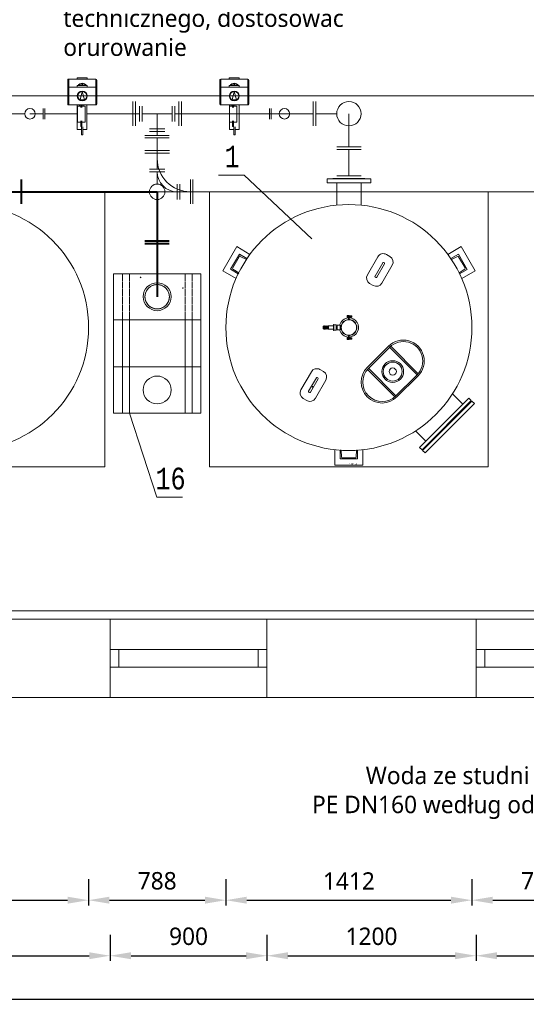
# Model space of a CAD drawing. Header units: millimetres. Extents: x 2992 to 87967, y -27051 to 43968.
# Tile 2 of 17: x 8601 to 11508, y -6131 to -479. Entities that reach past the tile are written whole.
import ezdxf
from ezdxf.enums import TextEntityAlignment as Align

# ---------------------------------------------------------------- set-up
doc = ezdxf.new("R2010")
doc.units = ezdxf.units.MM
doc.linetypes.add('DASHED', pattern=[4, 2, -2])
doc.layers.get('0').update_dxf_attribs({"lineweight": 5})
for name, color, linetype, lineweight in [('a_armatura', 7, 'Continuous', 5), ('a_filtr', 7, 'Continuous', 9), ('a_kanał technologiczny', 252, 'Continuous', 9), ('a_opis', 7, 'Continuous', 5), ('a_powietrze do zbiorników', 42, 'Continuous', 5), ('a_skrzynia kontrolno-pomiarowa', 7, 'Continuous', 9), ('a_technologia', 140, 'Continuous', 9), ('LC-002-002-----0', 1, 'Continuous', 5), ('PRZEKRÓJ', 7, 'Continuous', 5)]:
    doc.layers.add(name, color=color, linetype=linetype, lineweight=lineweight)
doc.layers.add('popłuczyny', color=22, linetype='Continuous')
doc.styles.add('LC-TXT-001-0', font='MONOTXT')
doc.styles.add('TrembuchetMS', font='trebuc.ttf', dxfattribs={"height": 100})
doc.dimstyles.new('andrzej', dxfattribs={"dimtxt": 100, "dimasz": 120, "dimexe": 30, "dimexo": 150, "dimgap": 60, "dimtad": 1, "dimdec": 0, "dimzin": 3, "dimdsep": 46, "dimtxsty": 'TrembuchetMS', "dimcen": 3, "dimazin": 2, "dimtfac": 1, "dimtdec": 0, "dimtofl": 0, "dimtmove": 0, "dimatfit": 3, "dimfxl": 0, "dimfrac": 1, "dimtolj": 1, "dimtzin": 0, "dimarcsym": 0})

# ---------------------------------------------------------------- blocks, each defined once
blk = doc.blocks.new('okno90')
at = {"color": 18, "true_color": 0x000000}
for p, q in [((38084.9, -5209.3), (38084.9, -5159.3)), ((38084.9, -5159.3), (38984.9, -5159.3)), ((38134.9, -5159.3), (38134.9, -5259.3)), ((38934.9, -5159.3), (38934.9, -5259.3)), ((38084.9, -5259.3), (38984.9, -5259.3))]:
    blk.add_line(p, q, dxfattribs=at)
blk.add_lwpolyline([(38984.9, -5434.3), (38984.9, -4984.3), (38084.9, -4984.3), (38084.9, -5434.3), (38984.9, -5434.3)], dxfattribs=at)
blk = doc.blocks.new('*D97')
at = {"layer": 'Defpoints', "color": 0, "linetype": 'ByBlock'}
for p in [(5499.7, -3646.9), (19719.7, -3646.9), (19719.7, -6101)]:
    blk.add_point(p, dxfattribs=at)
at = {"layer": 'PRZEKRÓJ', "color": 0, "lineweight": -2}
for p, q in [((5499.7, -5981), (5499.7, -6131)), ((19719.7, -5981), (19719.7, -6131)), ((5619.7, -6101), (19599.7, -6101))]:
    blk.add_line(p, q, dxfattribs=at)
at = {"layer": 'PRZEKRÓJ', "color": 0, "linetype": 'ByBlock'}
for points in [[(5619.7, -6081), (5619.7, -6121), (5499.7, -6101)], [(19599.7, -6121), (19599.7, -6081), (19719.7, -6101)]]:
    blk.add_solid(points, dxfattribs=at)
at = {"layer": 'PRZEKRÓJ', "color": 0, "linetype": 'ByBlock', "lineweight": 9, "insert": (12609.7, -5990.1), "char_height": 100, "attachment_point": 5, "style": 'TrembuchetMS'}
blk.add_mtext('\\A1;14220', dxfattribs=at)
blk = doc.blocks.new('*D99')
at = {"layer": 'Defpoints', "color": 0, "linetype": 'ByBlock'}
for p in [(5949.7, -3563.9), (9119.7, -4013.9), (9119.7, -5852.1)]:
    blk.add_point(p, dxfattribs=at)
at = {"layer": 'PRZEKRÓJ', "color": 0, "lineweight": -2}
for p, q in [((5949.7, -5732.1), (5949.7, -5882.1)), ((9119.7, -5732.1), (9119.7, -5882.1)), ((6069.7, -5852.1), (8999.7, -5852.1))]:
    blk.add_line(p, q, dxfattribs=at)
at = {"layer": 'PRZEKRÓJ', "color": 0, "linetype": 'ByBlock'}
for points in [[(6069.7, -5832.1), (6069.7, -5872.1), (5949.7, -5852.1)], [(8999.7, -5872.1), (8999.7, -5832.1), (9119.7, -5852.1)]]:
    blk.add_solid(points, dxfattribs=at)
at = {"layer": 'PRZEKRÓJ', "color": 0, "linetype": 'ByBlock', "lineweight": 9, "insert": (7534.7, -5741.2), "char_height": 100, "attachment_point": 5, "style": 'TrembuchetMS'}
blk.add_mtext('\\A1;3170', dxfattribs=at)
blk = doc.blocks.new('*D100')
at = {"layer": 'Defpoints', "color": 0, "linetype": 'ByBlock'}
for p in [(9119.7, -4013.9), (10019.7, -4013.9), (10019.7, -5852.1)]:
    blk.add_point(p, dxfattribs=at)
at = {"layer": 'PRZEKRÓJ', "color": 0, "lineweight": -2}
for p, q in [((9119.7, -5732.1), (9119.7, -5882.1)), ((10019.7, -5732.1), (10019.7, -5882.1)), ((9239.7, -5852.1), (9899.7, -5852.1))]:
    blk.add_line(p, q, dxfattribs=at)
at = {"layer": 'PRZEKRÓJ', "color": 0, "linetype": 'ByBlock'}
for points in [[(9239.7, -5832.1), (9239.7, -5872.1), (9119.7, -5852.1)], [(9899.7, -5872.1), (9899.7, -5832.1), (10019.7, -5852.1)]]:
    blk.add_solid(points, dxfattribs=at)
at = {"layer": 'PRZEKRÓJ', "color": 0, "linetype": 'ByBlock', "lineweight": 9, "insert": (9569.7, -5741.1), "char_height": 100, "attachment_point": 5, "style": 'TrembuchetMS'}
blk.add_mtext('\\A1;900', dxfattribs=at)
blk = doc.blocks.new('*D101')
at = {"layer": 'Defpoints', "color": 0, "linetype": 'ByBlock'}
for p in [(10019.7, -4013.9), (11219.7, -4013.9), (11219.7, -5852.1)]:
    blk.add_point(p, dxfattribs=at)
at = {"layer": 'PRZEKRÓJ', "color": 0, "lineweight": -2}
for p, q in [((10019.7, -5732.1), (10019.7, -5882.1)), ((11219.7, -5732.1), (11219.7, -5882.1)), ((10139.7, -5852.1), (11099.7, -5852.1))]:
    blk.add_line(p, q, dxfattribs=at)
at = {"layer": 'PRZEKRÓJ', "color": 0, "linetype": 'ByBlock'}
for points in [[(10139.7, -5832.1), (10139.7, -5872.1), (10019.7, -5852.1)], [(11099.7, -5872.1), (11099.7, -5832.1), (11219.7, -5852.1)]]:
    blk.add_solid(points, dxfattribs=at)
at = {"layer": 'PRZEKRÓJ', "color": 0, "linetype": 'ByBlock', "lineweight": 9, "insert": (10619.7, -5741.2), "char_height": 100, "attachment_point": 5, "style": 'TrembuchetMS'}
blk.add_mtext('\\A1;1200', dxfattribs=at)
blk = doc.blocks.new('*D102')
at = {"layer": 'Defpoints', "color": 0, "linetype": 'ByBlock'}
for p in [(11219.7, -4013.9), (12119.7, -4013.9), (12119.7, -5852.1)]:
    blk.add_point(p, dxfattribs=at)
at = {"layer": 'PRZEKRÓJ', "color": 0, "lineweight": -2}
for p, q in [((11219.7, -5732.1), (11219.7, -5882.1)), ((12119.7, -5732.1), (12119.7, -5882.1)), ((11339.7, -5852.1), (11999.7, -5852.1))]:
    blk.add_line(p, q, dxfattribs=at)
at = {"layer": 'PRZEKRÓJ', "color": 0, "linetype": 'ByBlock'}
for points in [[(11339.7, -5832.1), (11339.7, -5872.1), (11219.7, -5852.1)], [(11999.7, -5872.1), (11999.7, -5832.1), (12119.7, -5852.1)]]:
    blk.add_solid(points, dxfattribs=at)
at = {"layer": 'PRZEKRÓJ', "color": 0, "linetype": 'ByBlock', "lineweight": 9, "insert": (11669.7, -5741.1), "char_height": 100, "attachment_point": 5, "style": 'TrembuchetMS'}
blk.add_mtext('\\A1;900', dxfattribs=at)
blk = doc.blocks.new('*D112')
at = {"layer": 'Defpoints', "color": 0, "linetype": 'ByBlock'}
for p in [(7583.9, -1643.4), (8995.9, -1643.4), (8995.9, -5533.4)]:
    blk.add_point(p, dxfattribs=at)
at = {"layer": 'PRZEKRÓJ', "color": 0, "lineweight": -2}
for p, q in [((7583.9, -5413.4), (7583.9, -5563.4)), ((8995.9, -5413.4), (8995.9, -5563.4)), ((7703.9, -5533.4), (8875.9, -5533.4))]:
    blk.add_line(p, q, dxfattribs=at)
at = {"layer": 'PRZEKRÓJ', "color": 0, "linetype": 'ByBlock'}
for points in [[(7703.9, -5513.4), (7703.9, -5553.4), (7583.9, -5533.4)], [(8875.9, -5553.4), (8875.9, -5513.4), (8995.9, -5533.4)]]:
    blk.add_solid(points, dxfattribs=at)
at = {"layer": 'PRZEKRÓJ', "color": 0, "linetype": 'ByBlock', "lineweight": 9, "insert": (8289.9, -5423.2), "char_height": 100, "attachment_point": 5, "style": 'TrembuchetMS'}
blk.add_mtext('\\A1;1412', dxfattribs=at)
blk = doc.blocks.new('*D113')
at = {"layer": 'Defpoints', "color": 0, "linetype": 'ByBlock'}
for p in [(8995.9, -1643.4), (9783.9, -1643.4), (9783.9, -5533.4)]:
    blk.add_point(p, dxfattribs=at)
at = {"layer": 'PRZEKRÓJ', "color": 0, "lineweight": -2}
for p, q in [((8995.9, -5413.4), (8995.9, -5563.4)), ((9783.9, -5413.4), (9783.9, -5563.4)), ((9115.9, -5533.4), (9663.9, -5533.4))]:
    blk.add_line(p, q, dxfattribs=at)
at = {"layer": 'PRZEKRÓJ', "color": 0, "linetype": 'ByBlock'}
for points in [[(9115.9, -5513.4), (9115.9, -5553.4), (8995.9, -5533.4)], [(9663.9, -5553.4), (9663.9, -5513.4), (9783.9, -5533.4)]]:
    blk.add_solid(points, dxfattribs=at)
at = {"layer": 'PRZEKRÓJ', "color": 0, "linetype": 'ByBlock', "lineweight": 9, "insert": (9389.9, -5422.5), "char_height": 100, "attachment_point": 5, "style": 'TrembuchetMS'}
blk.add_mtext('\\A1;788', dxfattribs=at)
blk = doc.blocks.new('*D114')
at = {"layer": 'Defpoints', "color": 0, "linetype": 'ByBlock'}
for p in [(9783.9, -1643.4), (11195.9, -1643.4), (11195.9, -5533.4)]:
    blk.add_point(p, dxfattribs=at)
at = {"layer": 'PRZEKRÓJ', "color": 0, "lineweight": -2}
for p, q in [((9783.9, -5413.4), (9783.9, -5563.4)), ((11195.9, -5413.4), (11195.9, -5563.4)), ((9903.9, -5533.4), (11075.9, -5533.4))]:
    blk.add_line(p, q, dxfattribs=at)
at = {"layer": 'PRZEKRÓJ', "color": 0, "linetype": 'ByBlock'}
for points in [[(9903.9, -5513.4), (9903.9, -5553.4), (9783.9, -5533.4)], [(11075.9, -5553.4), (11075.9, -5513.4), (11195.9, -5533.4)]]:
    blk.add_solid(points, dxfattribs=at)
at = {"layer": 'PRZEKRÓJ', "color": 0, "linetype": 'ByBlock', "lineweight": 9, "insert": (10489.9, -5423.2), "char_height": 100, "attachment_point": 5, "style": 'TrembuchetMS'}
blk.add_mtext('\\A1;1412', dxfattribs=at)
blk = doc.blocks.new('*D115')
at = {"layer": 'Defpoints', "color": 0, "linetype": 'ByBlock'}
for p in [(11195.9, -1643.4), (11983.9, -1643.4), (11983.9, -5533.4)]:
    blk.add_point(p, dxfattribs=at)
at = {"layer": 'PRZEKRÓJ', "color": 0, "lineweight": -2}
for p, q in [((11195.9, -5413.4), (11195.9, -5563.4)), ((11983.9, -5413.4), (11983.9, -5563.4)), ((11315.9, -5533.4), (11863.9, -5533.4))]:
    blk.add_line(p, q, dxfattribs=at)
at = {"layer": 'PRZEKRÓJ', "color": 0, "linetype": 'ByBlock'}
for points in [[(11315.9, -5513.4), (11315.9, -5553.4), (11195.9, -5533.4)], [(11863.9, -5553.4), (11863.9, -5513.4), (11983.9, -5533.4)]]:
    blk.add_solid(points, dxfattribs=at)
at = {"layer": 'PRZEKRÓJ', "color": 0, "linetype": 'ByBlock', "lineweight": 9, "insert": (11589.9, -5422.5), "char_height": 100, "attachment_point": 5, "style": 'TrembuchetMS'}
blk.add_mtext('\\A1;788', dxfattribs=at)

msp = doc.modelspace()

# ---------------------------------------------------------------- linework, layer by layer
at = {"color": 250, "lineweight": 9, "true_color": 0x424242}
for p, q in [((9889.3, -1371), (9740.8, -1371)), ((9889.3, -1371), (10276.8, -1736.2)), ((9387, -3220.1), (9230, -2737.1)), ((9535.4, -3220.1), (9387, -3220.1)), ((9119.7, -3919.6), (9119.7, -4370.3)), ((10019.7, -3919.6), (10019.7, -4370.3)), ((11219.7, -3919.6), (11219.7, -4370.3))]:
    msp.add_line(p, q, dxfattribs=at)
at = {"color": 18, "lineweight": 9, "true_color": 0x000000}
for points in [[(9119.7, -4369.6), (5499.7, -4369.6), (5499.7, 2230.4), (9549.7, 2230.4)], [(9119.7, -3919.6), (5949.7, -3919.6), (5949.7, 1780.4), (9549.7, 1780.4)]]:
    msp.add_lwpolyline(points, dxfattribs=at)
at = {"color": 250, "lineweight": 9, "true_color": 0x424242}
for points in [[(11219.7, -3919.6), (10019.7, -3919.6)], [(11219.7, -4369.6), (10019.7, -4369.6)]]:
    msp.add_lwpolyline(points, dxfattribs=at)
for centre, radius in [((9389.7, -1467.1), 44.4), ((9389.7, -2069.6), 80), ((9389.7, -2604.6), 80), ((9389.7, -2604.6), 80)]:
    msp.add_circle(centre, radius, dxfattribs=at)
at = {"layer": 'a_armatura', "color": 250, "lineweight": 9, "true_color": 0x424242}
for p, q in [((8876.3, -826.8), (8876.3, -871.3)), ((8882, -821.1), (8882, -865.7)), ((8931.2, -821.1), (8882, -821.1)), ((8931.2, -812.1), (8931.2, -821.1)), ((8988.2, -812.1), (8931.2, -812.1)), ((8988.2, -821.1), (8931.2, -821.1)), ((8959.8, -847), (8957.1, -856.7)), ((8962.4, -856.7), (8959.8, -847)), ((8988.2, -821.1), (8988.2, -812.1)), ((9037.6, -821.1), (8988.2, -821.1)), ((9037.6, -821.1), (9037.6, -865.7)), ((9043.3, -826.8), (9043.3, -918.4)), ((9748.5, -826.8), (9748.5, -918.4)), ((9754.2, -821.1), (9754.2, -865.7)), ((9754.2, -821.1), (9803.5, -821.1)), ((9803.5, -821.1), (9803.5, -812.1)), ((9803.5, -812.1), (9860.5, -812.1)), ((9803.5, -821.1), (9860.5, -821.1)), ((9829.4, -856.7), (9832, -847)), ((9832, -847), (9834.6, -856.7)), ((9860.5, -812.1), (9860.5, -821.1)), ((9860.5, -821.1), (9909.8, -821.1)), ((9909.8, -821.1), (9909.8, -865.7)), ((9915.5, -826.8), (9915.5, -871.3)), ((8876.2, -871.4), (8876.2, -963)), ((8881.9, -865.7), (8931.2, -865.7)), ((8881.9, -865.7), (8881.9, -968.7)), ((8931.2, -865.7), (8931.2, -856.7)), ((8931.2, -856.7), (8988.2, -856.7)), ((8931.2, -865.7), (8988.2, -865.7)), ((8946.9, -939.4), (8959.7, -891.6)), ((8959.7, -891.6), (8972.6, -939.4)), ((8988.2, -856.7), (8988.2, -865.7)), ((8988.2, -865.7), (9037.5, -865.7)), ((9037.5, -865.7), (9037.5, -968.7)), ((9043.2, -871.4), (9043.2, -963)), ((9748.6, -871.4), (9748.6, -963)), ((9803.6, -865.7), (9754.3, -865.7)), ((9754.3, -865.7), (9754.3, -968.7)), ((9803.6, -856.7), (9803.6, -865.7)), ((9860.6, -856.7), (9803.6, -856.7)), ((9860.6, -865.7), (9803.6, -865.7)), ((9832.1, -891.6), (9819.2, -939.4)), ((9844.9, -939.4), (9832.1, -891.6)), ((9860.6, -865.7), (9860.6, -856.7)), ((9909.9, -865.7), (9860.6, -865.7)), ((9909.9, -865.7), (9909.9, -968.7)), ((9915.6, -871.4), (9915.6, -963)), ((8972.6, -939.4), (8946.9, -939.4)), ((9819.2, -939.4), (9844.9, -939.4)), ((8881.9, -968.7), (9037.5, -968.7)), ((8930.9, -968.7), (8930.9, -1095)), ((8930.9, -1110.1), (8930.9, -968.7)), ((8943.6, -975.7), (8932.9, -975.7)), ((8932.9, -975.7), (8932.9, -1067.7)), ((8932.9, -983.4), (8932.9, -1060.1)), ((8943.6, -975.7), (8943.6, -968.7)), ((8951.7, -975.7), (8943.6, -975.7)), ((8951.7, -968.7), (8951.7, -975.7)), ((8951.7, -975.7), (8951.7, -983.4)), ((8957.1, -975.7), (8957.1, -968.7)), ((8957.1, -975.7), (8957.1, -983.4)), ((8975.9, -975.7), (8957.1, -975.7)), ((8965.1, -975.7), (8965.1, -968.7)), ((8965.1, -975.7), (8975.9, -975.7)), ((8975.9, -1067.7), (8975.9, -975.7)), ((8975.9, -983.4), (8975.9, -1060.1)), ((8986.9, -968.7), (8986.9, -1095)), ((8986.9, -968.7), (8986.9, -1110.1)), ((9909.9, -968.7), (9754.3, -968.7)), ((9814.6, -975.7), (9803.9, -975.7)), ((9803.9, -1067.7), (9803.9, -975.7)), ((9803.9, -975.7), (9822.7, -975.7)), ((9803.9, -983.4), (9803.9, -1060.1)), ((9804.9, -968.7), (9804.9, -975.7)), ((9804.9, -968.7), (9804.9, -975.7)), ((9814.6, -975.7), (9814.6, -968.7)), ((9822.7, -975.7), (9822.7, -968.7)), ((9822.7, -975.7), (9822.7, -983.4)), ((9828.1, -968.7), (9828.1, -975.7)), ((9828.1, -975.7), (9828.1, -983.4)), ((9828.1, -975.7), (9836.1, -975.7)), ((9836.1, -975.7), (9836.1, -968.7)), ((9836.1, -975.7), (9846.9, -975.7)), ((9846.9, -975.7), (9846.9, -1067.7)), ((9846.9, -983.4), (9846.9, -1060.1)), ((9860.9, -968.7), (9860.9, -1095)), ((9860.9, -1110.1), (9860.9, -968.7)), ((8932.9, -1067.7), (8951.7, -1067.7)), ((8951.7, -1067.7), (8951.7, -1060.1)), ((8951.7, -1067.7), (8951.7, -1092.7)), ((8957.1, -1067.7), (8957.1, -1060.1)), ((8957.1, -1067.7), (8975.9, -1067.7)), ((8957.1, -1067.7), (8957.1, -1092.7)), ((9822.7, -1067.7), (9803.9, -1067.7)), ((9804.9, -1067.7), (9804.9, -1095)), ((9804.9, -1067.7), (9804.9, -1110.1)), ((9822.7, -1067.7), (9822.7, -1060.1)), ((9822.7, -1067.7), (9822.7, -1092.7)), ((9828.1, -1067.7), (9828.1, -1060.1)), ((9828.1, -1067.7), (9828.1, -1092.7)), ((9846.9, -1067.7), (9828.1, -1067.7)), ((8955.4, -1110.1), (8930.9, -1110.1)), ((8957.1, -1092.7), (8951.7, -1092.7)), ((8955.4, -1110.1), (8955.4, -1095)), ((8955.4, -1110.1), (8955.4, -1141.1)), ((8962.4, -1110.1), (8962.4, -1095)), ((8962.4, -1110.1), (8962.4, -1141.1)), ((8986.9, -1110.1), (8962.4, -1110.1)), ((9804.9, -1110.1), (9829.4, -1110.1)), ((9822.7, -1092.7), (9828.1, -1092.7)), ((9829.4, -1110.1), (9829.4, -1095)), ((9829.4, -1110.1), (9829.4, -1141.1)), ((9836.4, -1110.1), (9836.4, -1095)), ((9836.4, -1110.1), (9860.9, -1110.1)), ((9836.4, -1110.1), (9836.4, -1141.1)), ((8955.4, -1141.1), (8962.4, -1141.1)), ((9836.4, -1141.1), (9829.4, -1141.1)), ((10507.8, -2182.8), (10477.8, -2182.8)), ((10479.1, -2176.3), (10479.1, -2189.3)), ((10487.9, -2176.3), (10479.1, -2176.3)), ((10487.9, -2189.3), (10479.1, -2189.3)), ((10487.9, -2176.3), (10487.9, -2197.9)), ((10489.4, -2176.9), (10487.9, -2176.9)), ((10489.4, -2176.9), (10489.4, -2197.7)), ((10490.4, -2178.7), (10489.4, -2178.7)), ((10490.4, -2179.2), (10489.4, -2179.2)), ((10490.4, -2186.4), (10489.4, -2186.4)), ((10490.4, -2186.9), (10489.4, -2186.9)), ((10490.4, -2176.9), (10490.4, -2197.7)), ((10491.9, -2176.9), (10490.4, -2176.9)), ((10491.9, -2176.9), (10491.9, -2197.9)), ((10506.4, -2178.7), (10491.9, -2178.7)), ((10506.4, -2179.2), (10491.9, -2179.2)), ((10506.4, -2186.4), (10491.9, -2186.4)), ((10506.4, -2186.9), (10491.9, -2186.9)), ((10506.9, -2179.2), (10506.4, -2178.7)), ((10506.4, -2178.7), (10506.4, -2186.9)), ((10506.9, -2186.4), (10506.4, -2186.9)), ((10506.9, -2179.2), (10506.9, -2186.4)), ((10345.5, -2236.1), (10342.5, -2238.1)), ((10342.5, -2238.1), (10342.5, -2254.1)), ((10345.5, -2256.1), (10342.5, -2254.1)), ((10345.5, -2256.1), (10345.5, -2236.1)), ((10348.5, -2236.1), (10346.3, -2237.6)), ((10348.5, -2256.2), (10346.3, -2254.7)), ((10348.5, -2236.1), (10348.4, -2236.1)), ((10348.5, -2256.1), (10348.4, -2256.1)), ((10348.5, -2256.2), (10348.5, -2236.1)), ((10351.5, -2236.1), (10349.3, -2237.6)), ((10351.5, -2256.1), (10349.3, -2254.6)), ((10351.5, -2256.1), (10351.5, -2236.1)), ((10354.5, -2236.1), (10352.3, -2237.6)), ((10354.5, -2256.1), (10352.3, -2254.6)), ((10354.5, -2256.1), (10354.5, -2236.1)), ((10357.5, -2236.1), (10355.3, -2237.6)), ((10357.5, -2256.2), (10355.3, -2254.7)), ((10357.5, -2236.1), (10357.4, -2236.1)), ((10357.5, -2256.1), (10357.4, -2256.1)), ((10357.5, -2256.2), (10357.5, -2236.1)), ((10360.5, -2236.1), (10358.3, -2237.6)), ((10360.5, -2256.1), (10358.3, -2254.6)), ((10360.5, -2256.1), (10360.5, -2236.1)), ((10363.5, -2236.1), (10361.3, -2237.6)), ((10363.5, -2256.1), (10361.3, -2254.6)), ((10363.5, -2256.1), (10363.5, -2236.1)), ((10366.5, -2236.1), (10364.3, -2237.6)), ((10366.5, -2256.1), (10364.3, -2254.6)), ((10366.5, -2256.1), (10366.5, -2236.1)), ((10369.5, -2236.1), (10367.3, -2237.6)), ((10369.5, -2256.1), (10367.3, -2254.6)), ((10369.5, -2256.1), (10369.5, -2236.1)), ((10372.5, -2236.1), (10370.3, -2237.6)), ((10372.5, -2256.1), (10370.3, -2254.6)), ((10401.5, -2236.1), (10372.5, -2236.1)), ((10372.5, -2256.1), (10372.5, -2236.1)), ((10401.5, -2256.1), (10372.5, -2256.1)), ((10401.5, -2263.6), (10401.5, -2228.6)), ((10401.5, -2228.6), (10403.4, -2228.6)), ((10403.4, -2263.6), (10403.4, -2228.6)), ((10403.4, -2230), (10416.7, -2230)), ((10422, -2233.3), (10416.7, -2230)), ((10416.7, -2233), (10416.7, -2259.3)), ((10422, -2258.9), (10416.7, -2262.3)), ((10422, -2233.3), (10439.7, -2233.3)), ((10422, -2236.3), (10422, -2255.9)), ((10439.7, -2258.9), (10422, -2258.9)), ((10439.7, -2232.3), (10441.5, -2232.3)), ((10439.7, -2232.3), (10439.7, -2260)), ((10441.5, -2260), (10439.7, -2260)), ((10441.5, -2232.3), (10441.5, -2260)), ((10441.5, -2235.6), (10444.1, -2235.6)), ((10441.5, -2236.6), (10445.1, -2236.6)), ((10441.5, -2255.6), (10445.1, -2255.6)), ((10441.5, -2256.6), (10444.1, -2256.6)), ((10444.1, -2235.6), (10445.1, -2236.6)), ((10444.1, -2255.6), (10444.1, -2236.6)), ((10444.1, -2256.6), (10445.1, -2255.6)), ((10445.1, -2236.6), (10445.1, -2255.6)), ((10445.1, -2238.1), (10446.6, -2238.1)), ((10445.1, -2254.1), (10446.6, -2254.1)), ((10403.4, -2263.6), (10401.5, -2263.6)), ((10416.7, -2262.3), (10403.4, -2262.3)), ((10507.8, -2309.4), (10477.8, -2309.4)), ((10479.1, -2315.9), (10479.1, -2302.9)), ((10487.9, -2302.9), (10479.1, -2302.9)), ((10487.9, -2315.9), (10479.1, -2315.9)), ((10487.9, -2315.9), (10487.9, -2294.3)), ((10489.4, -2315.3), (10487.9, -2315.3)), ((10489.4, -2315.3), (10489.4, -2294.6)), ((10490.4, -2305.3), (10489.4, -2305.3)), ((10490.4, -2305.8), (10489.4, -2305.8)), ((10490.4, -2313), (10489.4, -2313)), ((10490.4, -2313.5), (10489.4, -2313.5)), ((10490.4, -2315.3), (10490.4, -2294.6)), ((10491.9, -2315.3), (10490.4, -2315.3)), ((10491.9, -2315.3), (10491.9, -2294.3)), ((10506.4, -2305.3), (10491.9, -2305.3)), ((10506.4, -2305.8), (10491.9, -2305.8)), ((10506.4, -2313), (10491.9, -2313)), ((10506.4, -2313.5), (10491.9, -2313.5)), ((10506.9, -2305.8), (10506.4, -2305.3)), ((10506.4, -2313.5), (10506.4, -2305.3)), ((10506.9, -2313), (10506.4, -2313.5)), ((10506.9, -2313), (10506.9, -2305.8))]:
    msp.add_line(p, q, dxfattribs=at)
for centre, radius in [((8959.7, -917.2), 28.5), ((8959.7, -917.2), 25.6), ((9832.1, -917.2), 28.5), ((9832.1, -917.2), 25.6), ((10489.9, -2246.1), 44)]:
    msp.add_circle(centre, radius, dxfattribs=at)
for centre, radius, start, end in [((8882, -826.8), 5.7, 90.0008, 180.0008), ((8959.8, -872.6), 28.5, 33.9218, 146.0797), ((8959.8, -872.6), 25.6, 38.321, 141.6806), ((9037.6, -826.8), 5.7, 0.0008, 90.0008), ((9754.2, -826.8), 5.7, 90, 180), ((9832, -872.6), 28.5, 33.906, 146.0925), ((9832, -872.6), 25.6, 38.3026, 141.6958), ((9909.8, -826.8), 5.7, 0, 90), ((8881.9, -871.4), 5.7, 90.0008, 180.0008), ((9037.5, -871.4), 5.7, 0.0008, 90.0008), ((9754.3, -871.4), 5.7, 89.9992, 179.9992), ((9909.9, -871.4), 5.7, 359.9992, 89.9992), ((9037.6, -918.4), 5.7, 354.6712, 0.0008), ((9754.2, -918.4), 5.7, 180, 185.6153), ((8881.9, -963), 5.7, 180.0008, 270.0008), ((9037.5, -963), 5.7, 270.0008, 0.0008), ((9754.3, -963), 5.7, 179.9992, 269.9992), ((9909.9, -963), 5.7, 269.9992, 359.9992), ((10489.9, -2246.1), 55.2, 92.0764, 166.6133), ((10489.9, -2246.1), 46, 93.6093, 167.8272), ((10484.7, -2197.2), 3.24, 276.0024, 346.6188), ((10486.8, -2197.7), 2.56, 273.6093, 0), ((10492.9, -2197.7), 2.56, 180, 266.3907), ((10489.9, -2246.1), 55.2, 334.9767, 87.9236), ((10495, -2197.2), 3.24, 193.3812, 263.9976), ((10489.9, -2246.1), 46, 273.6093, 86.3907), ((10346, -2237.2), 0.5, 180, 304.5754), ((10346, -2255.1), 0.5, 55.4246, 180), ((10349, -2237.2), 0.5, 180, 303.6901), ((10349, -2255), 0.5, 56.3099, 180), ((10352, -2237.2), 0.5, 180, 303.6901), ((10352, -2255), 0.5, 56.3099, 180), ((10355, -2237.2), 0.5, 180, 304.5754), ((10355, -2255.1), 0.5, 55.4246, 180), ((10358, -2237.2), 0.5, 180, 303.6901), ((10358, -2255), 0.5, 56.3099, 180), ((10361, -2237.2), 0.5, 180, 303.8512), ((10361, -2255), 0.5, 56.1488, 180), ((10364, -2237.2), 0.5, 180, 303.8512), ((10364, -2255), 0.5, 56.1488, 180), ((10367, -2237.2), 0.5, 180, 303.8512), ((10367, -2255), 0.5, 56.1488, 180), ((10370, -2237.2), 0.5, 180, 303.8512), ((10370, -2255), 0.5, 56.1488, 180), ((10489.9, -2246.1), 55.2, 193.3867, 267.9236), ((10489.9, -2246.1), 46, 192.1728, 266.3906), ((10484.7, -2295.1), 3.24, 13.6026, 83.9976), ((10486.8, -2294.6), 2.56, 0, 86.3907), ((10492.9, -2294.6), 2.56, 93.6093, 180), ((10489.9, -2246.1), 55.2, 272.0764, 334.9767), ((10495, -2295.1), 3.24, 96.0024, 166.6188)]:
    msp.add_arc(centre, radius, start, end, dxfattribs=at)
at = {"layer": 'a_filtr', "color": 250, "lineweight": 9, "true_color": 0x424242}
for p, q in [((10364.9, -1393.1), (10614.9, -1393.1)), ((10364.9, -1416.1), (10364.9, -1393.1)), ((10581.9, -1390.1), (10397.9, -1390.1)), ((10397.9, -1390.1), (10397.9, -1393.1)), ((10581.9, -1390.1), (10581.9, -1393.1)), ((10614.9, -1416.1), (10614.9, -1393.1)), ((10364.9, -1416.1), (10614.9, -1416.1)), ((10420, -1543.6), (10420, -1416.1)), ((10559.7, -1543.6), (10559.7, -1416.1)), ((9766.1, -1920.6), (9846.1, -1782)), ((9846.1, -1782), (9922.4, -1826.1)), ((11133.7, -1782), (11057.4, -1826.1)), ((11133.7, -1782), (11213.7, -1920.6)), ((9811.4, -1912.1), (9861.4, -1825.5)), ((9823, -1904), (9860.2, -1839.5)), ((9861.4, -1825.5), (9904.7, -1850.5)), ((9866.8, -1837.6), (9901.7, -1855.7)), ((9901.7, -1855.7), (9904.7, -1850.5)), ((10655.9, -1840), (10595.9, -1943.9)), ((10725.8, -1838.8), (10705, -1826.8)), ((11118.4, -1825.6), (11075.1, -1850.6)), ((11075.1, -1850.6), (11078.1, -1855.8)), ((11078.1, -1855.8), (11113, -1837.7)), ((11118.4, -1825.6), (11168.4, -1912.2)), ((11119.6, -1839.6), (11156.9, -1904.1)), ((9766.1, -1920.6), (9842.4, -1964.7)), ((9811.4, -1912.1), (9854.7, -1937.1)), ((9857.7, -1931.9), (9824.6, -1910.7)), ((10684.4, -1874.5), (10640, -1951.4)), ((10694.8, -1880.5), (10650.4, -1957.4)), ((10739, -1888), (10679, -1991.9)), ((10693.5, -1875.6), (10689.3, -1873.2)), ((11155.2, -1910.8), (11122.1, -1932)), ((11168.4, -1912.2), (11125.1, -1937.2)), ((11213.7, -1920.6), (11137.4, -1964.7)), ((9854.7, -1937.1), (9857.7, -1931.9)), ((10645.5, -1958.7), (10641.3, -1956.3)), ((11122.1, -1932), (11125.1, -1937.2)), ((10629.8, -2005.1), (10609, -1993.1)), ((10729.7, -2353.3), (10595.9, -2486.5)), ((10717.5, -2353.3), (10595.9, -2474.3)), ((10880.9, -2517.5), (10723.6, -2359.4)), ((10886.8, -2511.2), (10729.9, -2353.6)), ((10753, -2644.4), (10596.1, -2486.7)), ((10759.3, -2638.6), (10602, -2480.4)), ((10214.6, -2604.2), (10274.6, -2500.3)), ((10258.8, -2611.7), (10303.2, -2534.8)), ((10269.2, -2617.7), (10313.6, -2540.8)), ((10312.3, -2535.9), (10308.1, -2533.5)), ((10344.6, -2499.1), (10323.8, -2487.1)), ((10880.9, -2517.5), (10753.2, -2644.6)), ((10887, -2523.6), (10765.4, -2644.6)), ((10297.8, -2652.2), (10357.8, -2548.3)), ((10248.6, -2665.4), (10227.8, -2653.4)), ((10264.3, -2619), (10260.1, -2616.6)), ((11178.3, -2651.2), (10895.5, -2934)), ((11143, -2686.5), (11084, -2627.5)), ((11192.5, -2665.3), (11178.3, -2651.2)), ((11192.5, -2665.3), (10909.6, -2948.1)), ((11196, -2668.8), (10913.2, -2951.7)), ((11210.1, -2683), (10927.3, -2965.8)), ((11181.9, -2683), (11178.3, -2679.4)), ((11210.1, -2683), (11196, -2668.8)), ((10930.8, -2898.6), (10871.9, -2839.8)), ((10909.6, -2948.1), (10895.5, -2934)), ((10927.3, -2937.5), (10923.8, -2934)), ((10409.9, -3035.7), (10409.9, -2947.6)), ((10439.8, -3000.7), (10439.8, -2950.7)), ((10445.8, -2950.7), (10439.8, -2950.7)), ((10447.6, -2990), (10445.8, -2950.7)), ((10527.1, -2994.7), (10452.6, -2994.7)), ((10533.8, -2950.7), (10532, -2990)), ((10539.8, -2950.7), (10533.8, -2950.7)), ((10539.8, -3000.7), (10539.8, -2950.7)), ((10569.9, -3035.7), (10569.9, -2947.6)), ((10927.3, -2965.8), (10913.2, -2951.7)), ((10569.9, -3035.7), (10409.9, -3035.7)), ((10539.8, -3000.7), (10439.8, -3000.7))]:
    msp.add_line(p, q, dxfattribs=at)
for centre, radius in [((8289.9, -2246.1), 706), ((10489.9, -2246.1), 706), ((10741.4, -2499), 62.5), ((10741.4, -2499), 54.3), ((10741.4, -2499), 20.8), ((10281.7, -2586.7), 1.5)]:
    msp.add_circle(centre, radius, dxfattribs=at)
for centre, radius, start, end in [((9864.5, -1842), 5, 62.6026, 150), ((10687, -1858), 36, 60, 150), ((10707.8, -1870), 36, 330, 60), ((11115.3, -1842.1), 5, 30, 117.3974), ((9827.3, -1906.5), 5, 150, 237.3974), ((10687.5, -1876.3), 3.6, 60, 150), ((10691.7, -1878.7), 3.6, 330, 60), ((11152.5, -1906.6), 5, 302.6026, 30), ((10627, -1961.9), 36, 150, 240), ((10643.1, -1953.2), 3.6, 150, 240), ((10647.3, -1955.6), 3.6, 240, 330), ((10647.8, -1973.9), 36, 240, 330), ((10802.3, -2438.4), 120.1, 314.86, 134.86), ((10802.3, -2438.4), 111.5, 314.86, 134.86), ((10305.8, -2518.3), 36, 60, 150), ((10680.6, -2559.5), 120.1, 134.86, 314.86), ((10680.6, -2559.5), 111.5, 134.86, 314.86), ((10306.3, -2536.6), 3.6, 60, 150), ((10310.5, -2539), 3.6, 330, 60), ((10326.6, -2530.3), 36, 330, 60), ((10245.8, -2622.2), 36, 150, 240), ((10266.6, -2634.2), 36, 240, 330), ((10261.9, -2613.5), 3.6, 150, 240), ((10266.1, -2615.9), 3.6, 240, 330), ((10452.6, -2989.7), 5, 182.6026, 270), ((10527.1, -2989.7), 5, 270, 357.3974)]:
    msp.add_arc(centre, radius, start, end, dxfattribs=at)
at = {"layer": 'a_kanał technologiczny', "color": 250, "lineweight": 9, "true_color": 0x424242}
for points in [[(8359.7, -1467.1), (9089.9, -1467.1), (9089.9, -3046.1), (7489.9, -3046.1), (7489.9, -1467.1), (8220, -1467.1)], [(10559.7, -1467.1), (11289.9, -1467.1), (11289.9, -3046.1), (9689.9, -3046.1), (9689.9, -1467.1), (10420, -1467.1)]]:
    msp.add_lwpolyline(points, dxfattribs=at)
at = {"layer": 'a_powietrze do zbiorników', "color": 250, "lineweight": 9, "true_color": 0x424242}
for p, q in [((6065.4, -917.2), (14232.1, -917.2)), ((9345.2, -1467.1), (8359.7, -1467.1)), ((6112, -3872.9), (17026.6, -3872.9))]:
    msp.add_line(p, q, dxfattribs=at)
at = {"layer": 'a_skrzynia kontrolno-pomiarowa', "color": 250, "lineweight": 9, "true_color": 0x424242}
for p, q in [((9639.9, -1937.1), (9139.9, -1937.1)), ((9139.9, -2737.1), (9139.9, -1937.1)), ((9139.9, -2737.1), (9139.9, -1937.1)), ((9639.9, -2737.1), (9639.9, -1937.1)), ((9639.9, -2202.1), (9139.9, -2202.1)), ((9139.9, -2472.1), (9639.9, -2472.1)), ((9639.9, -2737.1), (9139.9, -2737.1))]:
    msp.add_line(p, q, dxfattribs=at)
at = {"layer": 'a_skrzynia kontrolno-pomiarowa', "color": 250, "linetype": 'DASHED', "lineweight": 9, "true_color": 0x424242}
for p, q in [((9190, -1937.1), (9190, -2737.1)), ((9230, -1937.1), (9230, -2737.1)), ((9550, -1937.1), (9550, -2737.1)), ((9590, -1937.1), (9590, -2737.1))]:
    msp.add_line(p, q, dxfattribs=at)
msp.add_circle((9389.7, -2069.6), 69.9, dxfattribs=at)
at = {"layer": 'a_skrzynia kontrolno-pomiarowa', "color": 250, "lineweight": 9, "true_color": 0x424242}
msp.add_circle((9537.3, -2019.1), 1.5, dxfattribs=at)
at = {"layer": 'a_technologia', "color": 250, "lineweight": 9, "true_color": 0x424242}
for p, q in [((9250.9, -949.3), (9250.9, -1089)), ((9265.9, -949.3), (9265.9, -1089)), ((9513.9, -949.3), (9513.9, -1089)), ((9528.9, -949.3), (9528.9, -1089)), ((10284.4, -1089), (10284.4, -949.3)), ((10299.4, -1089), (10299.4, -949.3)), ((8735.9, -1049.3), (8735.9, -989)), ((8745.9, -1049.3), (8745.9, -989)), ((9288.9, -974.7), (9288.9, -1063.6)), ((9303.9, -974.7), (9303.9, -1063.6)), ((9475.9, -974.7), (9475.9, -1063.6)), ((9490.9, -974.7), (9490.9, -1063.6)), ((10033.9, -1049.3), (10033.9, -989)), ((10043.9, -1049.3), (10043.9, -989)), ((8495.4, -1019.1), (8629.7, -1019.1)), ((8659.9, -1019.1), (8735.9, -1019.1)), ((8745.9, -1019.1), (8930.9, -1019.1)), ((8986.9, -1019.1), (9288.9, -1019.1)), ((9186.4, -1019.1), (9065.7, -1019.1)), ((9265.9, -1019.1), (9269.9, -1019.1)), ((9475.9, -1019.1), (9303.9, -1019.1)), ((9389.7, -1143.1), (9389.7, -1019.1)), ((9389.7, -1105.1), (9389.7, -1019.1)), ((9490.9, -1019.1), (9803.9, -1019.1)), ((9509.9, -1019.1), (9513.9, -1019.1)), ((9616.9, -1019.1), (10148.6, -1019.1)), ((9860.9, -1019.1), (10033.9, -1019.1)), ((10119.9, -1019.1), (10043.9, -1019.1)), ((10150, -1019.1), (10284.4, -1019.1)), ((10299.4, -1019.1), (10420, -1019.1)), ((10489.9, -1209.6), (10489.9, -1019.1)), ((9434.1, -1105.1), (9345.2, -1105.1)), ((9434.1, -1120.1), (9345.2, -1120.1)), ((9319.8, -1143.1), (9459.5, -1143.1)), ((9319.8, -1158.1), (9459.5, -1158.1)), ((9389.7, -1143.1), (9389.7, -1139.1)), ((9389.7, -1158.1), (9389.7, -1337.6)), ((9459.6, -1229.6), (9319.8, -1229.6)), ((10559.7, -1209.6), (10420, -1209.6)), ((10559.7, -1224.6), (10420, -1224.6)), ((10489.9, -1224.6), (10489.9, -1375.1)), ((9459.6, -1244.6), (9319.8, -1244.6)), ((9345.2, -1337.6), (9434.1, -1337.6)), ((9345.2, -1352.6), (9434.1, -1352.6)), ((9434.2, -1337.6), (9345.3, -1337.6)), ((9434.2, -1352.6), (9345.3, -1352.6)), ((9389.7, -1422.7), (9389.7, -1352.6)), ((9580.2, -1397.3), (9580.2, -1537)), ((9595.2, -1397.3), (9595.2, -1537)), ((10559.7, -1375.1), (10420, -1375.1)), ((9389.7, -1467.1), (16909.4, -1467.1)), ((9504.2, -1422.7), (9504.2, -1511.6)), ((9519.2, -1422.7), (9519.2, -1511.6))]:
    msp.add_line(p, q, dxfattribs=at)
at = {"layer": 'a_technologia', "color": 1, "lineweight": 40}
msp.add_line((8608.3, -1397.3), (8608.3, -1537), dxfattribs=at)
at = {"layer": 'a_technologia', "color": 250, "lineweight": 9, "true_color": 0x424242}
for centre, radius in [((10489.9, -1019.1), 69.8), ((10489.9, -1019.1), 69.8), ((8659.9, -1019.1), 30.2), ((10119.9, -1019.1), 30.2)]:
    msp.add_circle(centre, radius, dxfattribs=at)
for centre, radius in [((9580.2, -1276.6), 190.5), ((9504.2, -1352.6), 114.5)]:
    msp.add_arc(centre, radius, 180, 270, dxfattribs=at)
at = {"layer": 'LC-002-002-----0', "color": 250, "lineweight": 9, "true_color": 0x424242}
msp.add_circle((9294.2, -1958.7), 1.5, dxfattribs=at)
at = {"layer": 'popłuczyny', "color": 250, "lineweight": 9, "true_color": 0x424242}
for p, q in [((9389.7, -1511.6), (9389.7, -1748.6)), ((9389.7, -1763.6), (9389.7, -2069.6))]:
    msp.add_line(p, q, dxfattribs=at)
at = {"layer": 'popłuczyny', "color": 1, "lineweight": 40}
for p, q in [((9319.8, -1748.6), (9459.5, -1748.6)), ((9319.8, -1763.6), (9459.5, -1763.6))]:
    msp.add_line(p, q, dxfattribs=at)
at = {"layer": 'popłuczyny', "color": 250, "lineweight": 9, "true_color": 0x424242}
for radius in [80, 80, 69.9]:
    msp.add_circle((9389.7, -2069.6), radius, dxfattribs=at)
at = {"layer": 'PRZEKRÓJ', "color": 1, "linetype": 'ByBlock', "lineweight": 40}
for p, q in [((8402.8, -1467.1), (9389.7, -1467.1)), ((9389.7, -1467.1), (9389.7, -2069.6))]:
    msp.add_line(p, q, dxfattribs=at)

# ---------------------------------------------------------------- block references
at = {"color": 18, "lineweight": 9, "true_color": 0x000000}
for p in [(-28965.2, 1064.1), (-26865.2, 1064.1)]:
    msp.add_blockref('okno90', p, dxfattribs=at)

# ---------------------------------------------------------------- texts
at = {"color": 250, "lineweight": 9, "true_color": 0x424242, "style": 'LC-TXT-001-0', "width": 0.8}
for s, p in [('1', (9820.1, -1326.5)), ('16', (9466.3, -3175.6))]:
    msp.add_text(s, height=125, dxfattribs=at).set_placement(p, align=Align.CENTER)
at = {"layer": 'a_filtr', "color": 250, "lineweight": 9, "true_color": 0x424242, "style": 'LC-TXT-001-0', "width": 0.8}
msp.add_text('P.B.', height=15, rotation=180, dxfattribs=at).set_placement((10536.3, -3024.7))

# ---------------------------------------------------------------- dimensions: what is measured, and where the dimension line sits
at = {"layer": 'PRZEKRÓJ', "color": 250, "lineweight": 9, "true_color": 0x424242}
for base, p1, p2, picture, middle in [((8995.9, -5533.4), (7583.9, -1643.4), (8995.9, -1643.4), '*D112', (8289.9, -5423.2)), ((9783.9, -5533.4), (8995.9, -1643.4), (9783.9, -1643.4), '*D113', (9389.9, -5422.5)), ((11195.9, -5533.4), (9783.9, -1643.4), (11195.9, -1643.4), '*D114', (10489.9, -5423.2)), ((11983.9, -5533.4), (11195.9, -1643.4), (11983.9, -1643.4), '*D115', (11589.9, -5422.5)), ((9119.7, -5852.1), (5949.7, -3563.9), (9119.7, -4013.9), '*D99', (7534.7, -5741.2)), ((10019.7, -5852.1), (9119.7, -4013.9), (10019.7, -4013.9), '*D100', (9569.7, -5741.1)), ((11219.7, -5852.1), (10019.7, -4013.9), (11219.7, -4013.9), '*D101', (10619.7, -5741.2)), ((12119.7, -5852.1), (11219.7, -4013.9), (12119.7, -4013.9), '*D102', (11669.7, -5741.1))]:
    dim = msp.add_linear_dim(base=base, p1=p1, p2=p2, dimstyle='andrzej', override={"dimtmove": 1}, dxfattribs=at)
    dim.commit()
    dim.dimension.update_dxf_attribs({"geometry": picture, "text_midpoint": middle})
dim = msp.add_linear_dim(base=(19719.7, -6101), p1=(5499.7, -3646.9), p2=(19719.7, -3646.9), dimstyle='andrzej', dxfattribs=at)
dim.commit()
dim.dimension.update_dxf_attribs({"geometry": '*D97', "text_midpoint": (12609.7, -5990.1)})

# ---------------------------------------------------------------- next in the draw order: texts
at = {"layer": 'a_opis', "color": 250, "lineweight": 9, "true_color": 0x424242, "insert": (8851, -471.3), "char_height": 100, "width": 1755.566, "attachment_point": 4, "style": 'TrembuchetMS', "bg_fill": 3, "box_fill_scale": 1.1, "bg_fill_color": 256, "bg_fill_transparency": 8586498}
msp.add_mtext('{\\C1;Sprężarki przenieśc do pom. technicznego, dostosować orurowanie}', dxfattribs=at)
at = {"layer": 'a_opis', "color": 1, "lineweight": 9, "insert": (12901.7, -4917.3), "char_height": 100, "width": 2650.616, "attachment_point": 6, "style": 'TrembuchetMS', "bg_fill": 3, "box_fill_scale": 1.1, "bg_fill_color": 256, "bg_fill_transparency": 8586853}
msp.add_mtext('\\pxt21;Woda ze studni głębinowej SW4, SW5,\\PPE DN160 według odrębnego opracowania', dxfattribs=at)

doc.saveas('drawing.dxf')
